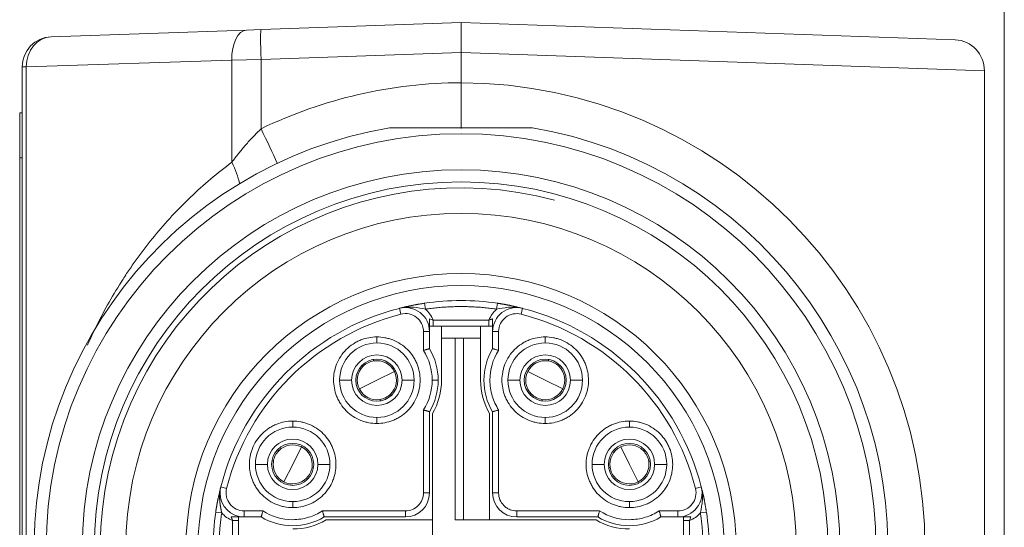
# Model space of a CAD drawing. Header units: millimetres. Extents: x 4 to 836, y 5 to 589.
# Tile 81 of 163: x 477.71 to 494.08, y 494.04 to 502.48. Entities that reach past the tile are written whole.
import ezdxf

# ---------------------------------------------------------------- set-up
doc = ezdxf.new("R2010")
doc.units = ezdxf.units.MM
doc.layers.add('1', color=7, linetype='Continuous', true_color=0xffffff)

msp = doc.modelspace()

# ---------------------------------------------------------------- linework, layer by layer
at = {"layer": '1', "color": 252, "linetype": 'Continuous', "lineweight": 13}
msp.add_line((494.084, 459.346), (494.084, 507.525), dxfattribs=at)
at = {"layer": '1', "color": 27, "linetype": 'Continuous', "lineweight": 18}
for p, q in [((481.723, 502.319), (485.049, 502.435)), ((485.049, 502.435), (493.269, 502.148)), ((485.049, 502.435), (485.049, 501.936)), ((478.232, 502.197), (481.48, 502.311)), ((481.48, 502.311), (481.723, 502.319)), ((485.049, 501.936), (485.049, 501.435)), ((477.749, 465.173), (477.749, 501.698)), ((493.752, 501.632), (493.752, 465.239))]:
    msp.add_line(p, q, dxfattribs=at)
at = {"layer": '1', "color": 27, "linetype": 'Continuous', "lineweight": 13}
for p, q in [((485.049, 501.936), (481.723, 501.82)), ((493.752, 501.632), (485.049, 501.936)), ((481.237, 501.811), (477.818, 501.698)), ((481.723, 501.82), (481.237, 501.811)), ((481.237, 500.111), (481.237, 501.811)), ((481.723, 501.82), (481.723, 500.669)), ((477.749, 501.698), (477.818, 501.698)), ((477.818, 501.698), (477.818, 465.173))]:
    msp.add_line(p, q, dxfattribs=at)
at = {"layer": '1', "color": 18, "linetype": 'Continuous', "lineweight": 18}
for p, q in [((477.709, 500.935), (477.709, 500.185)), ((477.709, 500.935), (477.749, 500.935)), ((477.709, 466.685), (477.709, 500.185))]:
    msp.add_line(p, q, dxfattribs=at)
at = {"layer": '1', "color": 18, "linetype": 'Continuous', "lineweight": 13}
msp.add_line((477.749, 500.185), (477.709, 500.185), dxfattribs=at)
at = {"layer": '1', "color": 163, "linetype": 'Continuous', "lineweight": 13}
for p, q in [((484.025, 497.681), (484.05, 497.584)), ((486.073, 497.681), (486.049, 497.584)), ((484.586, 497.485), (485.512, 497.485)), ((483.649, 497.205), (483.649, 497.105)), ((484.524, 497.294), (484.424, 497.294)), ((484.424, 496.981), (484.424, 497.294)), ((485.574, 497.294), (485.674, 497.294)), ((485.674, 497.294), (485.674, 496.981)), ((486.449, 497.205), (486.449, 497.105)), ((483.229, 496.485), (483.029, 496.485)), ((484.069, 496.485), (484.269, 496.485)), ((484.669, 496.485), (484.569, 496.485)), ((486.029, 496.485), (485.829, 496.485)), ((486.869, 496.485), (487.069, 496.485)), ((483.649, 495.765), (483.649, 495.865)), ((484.424, 494.61), (484.424, 495.99)), ((485.674, 495.99), (485.674, 494.61)), ((486.449, 495.765), (486.449, 495.865)), ((482.249, 495.805), (482.249, 495.705)), ((487.849, 495.805), (487.849, 495.705)), ((481.829, 495.085), (481.629, 495.085)), ((482.669, 495.085), (482.869, 495.085)), ((487.429, 495.085), (487.229, 495.085)), ((488.269, 495.085), (488.469, 495.085)), ((481.053, 494.71), (481.15, 494.685)), ((489.045, 494.71), (488.948, 494.685)), ((484.424, 494.61), (484.524, 494.61)), ((485.574, 494.61), (485.674, 494.61)), ((489.062, 494.61), (489.057, 494.61)), ((482.249, 494.365), (482.249, 494.465)), ((487.849, 494.365), (487.849, 494.465)), ((481.441, 494.21), (481.441, 494.31)), ((481.441, 494.31), (481.753, 494.31)), ((482.745, 494.31), (484.124, 494.31)), ((484.124, 494.21), (484.124, 494.31)), ((485.974, 494.31), (487.353, 494.31)), ((485.974, 494.31), (485.974, 494.21)), ((488.345, 494.31), (488.657, 494.31)), ((488.657, 494.21), (488.657, 494.31)), ((481.249, 493.222), (481.249, 494.149)), ((488.849, 494.149), (488.849, 493.222))]:
    msp.add_line(p, q, dxfattribs=at)
at = {"layer": '1', "color": 163, "linetype": 'Continuous', "lineweight": 18}
for p, q in [((484.442, 497.766), (484.457, 497.667)), ((485.656, 497.766), (485.641, 497.667)), ((484.586, 497.485), (484.586, 497.385)), ((485.512, 497.485), (485.512, 497.385)), ((484.586, 497.385), (485.512, 497.385)), ((484.524, 497.01), (484.524, 497.294)), ((485.574, 497.294), (485.574, 497.01)), ((484.524, 494.61), (484.524, 495.961)), ((485.574, 495.961), (485.574, 494.61)), ((480.969, 494.292), (481.068, 494.277)), ((481.441, 494.21), (481.725, 494.21)), ((482.773, 494.21), (484.124, 494.21)), ((485.974, 494.21), (487.325, 494.21)), ((488.373, 494.21), (488.657, 494.21)), ((489.03, 494.277), (489.129, 494.292)), ((481.249, 494.149), (481.349, 494.149)), ((481.349, 493.222), (481.349, 494.149)), ((488.749, 494.149), (488.749, 493.222)), ((488.749, 494.149), (488.849, 494.149))]:
    msp.add_line(p, q, dxfattribs=at)
at = {"layer": '1', "color": 4, "linetype": 'Continuous', "lineweight": 18}
for p, q in [((484.724, 497.385), (484.724, 497.185)), ((485.374, 497.185), (485.374, 497.385)), ((484.949, 497.185), (484.724, 497.185)), ((484.724, 497.185), (484.724, 496.485)), ((485.089, 497.185), (484.949, 497.185)), ((484.949, 497.185), (484.949, 494.16)), ((485.089, 497.185), (485.374, 497.185)), ((485.089, 494.16), (485.089, 497.185)), ((485.374, 497.185), (485.374, 496.485)), ((484.574, 495.931), (484.574, 493.585)), ((485.524, 495.931), (485.524, 494.16)), ((482.804, 494.16), (484.574, 494.16)), ((487.295, 494.16), (484.949, 494.16))]:
    msp.add_line(p, q, dxfattribs=at)
at = {"layer": '1', "color": 30, "linetype": 'Continuous', "lineweight": 13}
for p, q in [((483.649, 496.485), (483.94, 496.631)), ((486.449, 496.485), (486.158, 496.631)), ((483.649, 496.485), (483.358, 496.34)), ((486.449, 496.485), (486.74, 496.34)), ((482.249, 495.085), (482.394, 495.376)), ((487.849, 495.085), (487.704, 495.376)), ((482.249, 495.085), (482.104, 494.795)), ((487.849, 495.085), (487.994, 494.795))]:
    msp.add_line(p, q, dxfattribs=at)
at = {"layer": '1', "color": 30, "linetype": 'Continuous', "lineweight": 18}
for p, q in [((483.94, 496.631), (483.962, 496.642)), ((486.74, 496.34), (486.762, 496.329)), ((482.394, 495.376), (482.406, 495.398)), ((487.994, 494.795), (488.006, 494.772))]:
    msp.add_line(p, q, dxfattribs=at)
at = {"layer": '1', "color": 27, "linetype": 'Continuous', "lineweight": 13}
msp.add_circle((485.049, 493.685), 6.9, dxfattribs=at)
at = {"layer": '1', "color": 27, "linetype": 'Continuous', "lineweight": 18}
for radius in [6.3, 6.1, 5.575, 4.575, 4.375]:
    msp.add_circle((485.049, 493.685), radius, dxfattribs=at)
for centre, radius, start, end in [((478.249, 501.698), 0.5, 92, 180), ((485.049, 493.685), 7.1, 99.6276, 80.3724)]:
    msp.add_arc(centre, radius, start, end, dxfattribs=at)
at = {"layer": '1', "color": 27, "linetype": 'Continuous', "lineweight": 13}
for centre, radius, start, end in [((485.084, 493.685), 7.75, 90.258, 115.7018), ((485.014, 493.685), 7.75, 270.258, 89.742), ((485.049, 493.685), 6, 75, 345)]:
    msp.add_arc(centre, radius, start, end, dxfattribs=at)
at = {"layer": '1', "color": 163, "linetype": 'Continuous', "lineweight": 18}
for centre, radius, start, end in [((485.049, 493.685), 4.125, 81.5432, 98.4568), ((485.049, 493.685), 4.125, 104.3782, 165.6218), ((484.124, 497.294), 0.4, 0, 104.3782), ((485.974, 497.294), 0.4, 75.6218, 180), ((485.049, 493.685), 4.125, 14.3782, 75.6218), ((483.649, 496.485), 0.62, 90, 180), ((483.649, 496.485), 0.62, 0, 90), ((483.649, 496.485), 1.02, 0, 30.9247), ((486.449, 496.485), 1.02, 149.0753, 210.9247), ((486.449, 496.485), 0.62, 90, 180), ((486.449, 496.485), 0.62, 360, 90), ((483.649, 496.485), 0.42, 0, 180), ((483.649, 496.485), 0.35, 0, 180), ((486.449, 496.485), 0.42, 0, 180), ((486.449, 496.485), 0.35, 0, 180), ((483.649, 496.485), 0.62, 180, 270), ((483.649, 496.485), 0.42, 180, 0), ((483.649, 496.485), 0.35, 180, 0), ((483.649, 496.485), 0.62, 270, 0), ((483.649, 496.485), 1.02, 329.0753, 0), ((486.449, 496.485), 0.62, 180, 270), ((486.449, 496.485), 0.42, 180, 0), ((486.449, 496.485), 0.35, 180, 0), ((486.449, 496.485), 0.62, 270, 360), ((482.249, 495.085), 0.62, 90, 180), ((482.249, 495.085), 0.62, 0, 90), ((487.849, 495.085), 0.62, 90, 180), ((487.849, 495.085), 0.62, 0, 90), ((482.249, 495.085), 0.42, 0, 180), ((482.249, 495.085), 0.35, 0, 180), ((487.849, 495.085), 0.42, 0, 180), ((487.849, 495.085), 0.35, 0, 180), ((482.249, 495.085), 0.62, 180, 270), ((482.249, 495.085), 0.42, 180, 0), ((482.249, 495.085), 0.35, 180, 0), ((482.249, 495.085), 0.62, 270, 0), ((487.849, 495.085), 0.62, 180, 270), ((487.849, 495.085), 0.42, 180, 0), ((487.849, 495.085), 0.35, 180, 0), ((487.849, 495.085), 0.62, 270, 0), ((481.441, 494.61), 0.4, 165.6218, 180), ((488.657, 494.61), 0.4, 270, 14.3782), ((481.441, 494.61), 0.4, 180, 270), ((484.124, 494.61), 0.4, 270, 0), ((485.974, 494.61), 0.4, 180, 270), ((485.049, 493.685), 4.125, 171.5432, 180), ((482.249, 495.085), 1.02, 239.0753, 300.9247), ((487.849, 495.085), 1.02, 239.0753, 300.9247), ((485.049, 493.685), 4.125, 0, 8.4568)]:
    msp.add_arc(centre, radius, start, end, dxfattribs=at)
at = {"layer": '1', "color": 163, "linetype": 'Continuous', "lineweight": 13}
for centre, radius, start, end in [((485.049, 493.685), 4.025, 104.3782, 165.6218), ((484.124, 497.294), 0.3, 0, 104.3782), ((485.049, 493.685), 4.025, 14.3782, 75.6218), ((488.657, 494.61), 0.3, 270, 14.3782)]:
    msp.add_arc(centre, radius, start, end, dxfattribs=at)
at = {"layer": '1', "color": 30, "linetype": 'Continuous', "lineweight": 18}
for centre, start, end in [((483.649, 496.485), 134.4853, 206.5651), ((483.649, 496.485), 98.6448, 134.4853), ((483.649, 496.485), 26.5651, 98.6448), ((486.449, 496.485), 81.3552, 153.4349), ((486.449, 496.485), 45.5147, 81.3552), ((486.449, 496.485), 333.4349, 45.5147), ((483.649, 496.485), 314.4853, 26.5651), ((486.449, 496.485), 153.4349, 225.5147), ((483.649, 496.485), 206.5651, 278.6448), ((486.449, 496.485), 261.3552, 333.4349), ((483.649, 496.485), 278.6448, 314.4853), ((486.449, 496.485), 225.5147, 261.3552), ((482.249, 495.085), 63.4349, 135.5147), ((482.249, 495.085), 351.3552, 63.4349), ((487.849, 495.085), 116.5651, 188.6448), ((487.849, 495.085), 44.4853, 116.5651), ((482.249, 495.085), 135.5147, 171.3552), ((487.849, 495.085), 8.6448, 44.4853), ((482.249, 495.085), 171.3552, 243.4349), ((482.249, 495.085), 315.5147, 351.3552), ((487.849, 495.085), 188.6448, 224.4853), ((487.849, 495.085), 296.5651, 8.6448), ((482.249, 495.085), 243.4349, 315.5147), ((487.849, 495.085), 224.4853, 296.5651)]:
    msp.add_arc(centre, 0.325, start, end, dxfattribs=at)
at = {"layer": '1', "color": 4, "linetype": 'Continuous', "lineweight": 18}
for centre, start, end in [((483.624, 496.485), 329.7274, 0), ((486.474, 496.485), 180, 210.2726), ((482.249, 495.11), 270, 300.2726), ((487.849, 495.11), 239.7274, 270)]:
    msp.add_arc(centre, 1.1, start, end, dxfattribs=at)
at = {"layer": '1', "color": 27, "linetype": 'Continuous', "lineweight": 13}
for centre, major_axis, ratio, start_param, end_param in [((481.497, 501.811), (-0.017, 0.5), 0.520272, 0, 1.55263), ((481.74, 501.82), (-0.017, 0.5), 0.034878, 0, 1.569578), ((478.249, 501.698), (0.017, -0.5), 0.862313, 3.141593, 4.682285), ((481.688, 500.669), (-0.434, 0.901), 0.03145, 4.004741, 4.697253), ((480.717, 500.111), (0.559, -0.829), 0.4511, 0.852455, 1.275562)]:
    msp.add_ellipse(centre, major_axis=major_axis, ratio=ratio, start_param=start_param, end_param=end_param, dxfattribs=at)
at = {"layer": '1', "color": 27, "linetype": 'Continuous', "lineweight": 18}
msp.add_ellipse((493.268, 501.648), major_axis=(0.19, -0.467), ratio=0.954432, start_param=1.167811, end_param=2.737389, dxfattribs=at)
for points, knots in [([(485.049, 500.675), (485.049, 500.692), (485.049, 500.71), (485.049, 500.751), (485.049, 500.776), (485.049, 500.814), (485.049, 500.827), (485.049, 500.853), (485.049, 500.867), (485.049, 500.935), (485.049, 500.992), (485.049, 501.068), (485.049, 501.083), (485.049, 501.114), (485.049, 501.13), (485.049, 501.177), (485.049, 501.208), (485.049, 501.304), (485.049, 501.369), (485.049, 501.435)], [0, 0, 0, 0, 0.09176, 0.09176, 0.20529, 0.20529, 0.262055, 0.262055, 0.31882, 0.31882, 0.54588, 0.54588, 0.602645, 0.602645, 0.65941, 0.65941, 0.77294, 0.77294, 1, 1, 1, 1]), ([(483.862, 500.685), (483.862, 500.685), (483.862, 500.685), (483.864, 500.685), (483.865, 500.685), (483.87, 500.685), (483.874, 500.685), (483.884, 500.685), (483.889, 500.685), (483.9, 500.685), (483.905, 500.685), (483.922, 500.685), (483.934, 500.685), (483.958, 500.685), (483.97, 500.685), (484.007, 500.685), (484.032, 500.685), (484.081, 500.685), (484.107, 500.685), (484.182, 500.685), (484.233, 500.685), (484.335, 500.685), (484.386, 500.685), (484.539, 500.685), (484.641, 500.685), (484.845, 500.685), (485.049, 500.685), (485.253, 500.685), (485.457, 500.685), (485.559, 500.685), (485.712, 500.685), (485.763, 500.685), (485.839, 500.685), (485.864, 500.685), (485.915, 500.685), (485.941, 500.685), (485.992, 500.685), (486.017, 500.685), (486.067, 500.685), (486.092, 500.685), (486.129, 500.685), (486.141, 500.685), (486.165, 500.685), (486.177, 500.685), (486.194, 500.685), (486.199, 500.685), (486.21, 500.685), (486.215, 500.685), (486.224, 500.685), (486.228, 500.685), (486.233, 500.685), (486.234, 500.685), (486.236, 500.685), (486.236, 500.685), (486.236, 500.685)], [0, 0, 0, 0, 0.003703, 0.003703, 0.007611, 0.007611, 0.015425, 0.015425, 0.023239, 0.023239, 0.031053, 0.031053, 0.046681, 0.046681, 0.062309, 0.062309, 0.093566, 0.093566, 0.124822, 0.124822, 0.187335, 0.187335, 0.249847, 0.249847, 0.374873, 0.374873, 0.499898, 0.624924, 0.624924, 0.749949, 0.749949, 0.812462, 0.812462, 0.843718, 0.843718, 0.874975, 0.874975, 0.906231, 0.906231, 0.937487, 0.937487, 0.953115, 0.953115, 0.968744, 0.968744, 0.976558, 0.976558, 0.984372, 0.984372, 0.992186, 0.992186, 0.996093, 0.996093, 1, 1, 1, 1])]:
    msp.add_open_spline(points, degree=3, knots=knots, dxfattribs=at)
at = {"layer": '1', "color": 27, "linetype": 'Continuous', "lineweight": 13}
for points, knots in [([(481.237, 500.111), (481.273, 500.159), (481.309, 500.207), (481.367, 500.279), (481.386, 500.302), (481.425, 500.35), (481.445, 500.373), (481.506, 500.443), (481.547, 500.489), (481.633, 500.58), (481.677, 500.625), (481.723, 500.669)], [0, 0, 0, 0, 0.25, 0.25, 0.375, 0.375, 0.5, 0.5, 0.75, 0.75, 1, 1, 1, 1]), ([(478.837, 497.069), (478.885, 497.178), (478.935, 497.285), (479.054, 497.525), (479.124, 497.656), (479.27, 497.915), (479.347, 498.041), (479.467, 498.228), (479.529, 498.321), (479.592, 498.412), (479.635, 498.473), (479.657, 498.503), (479.766, 498.653), (479.856, 498.77), (480.138, 499.112), (480.338, 499.328), (480.766, 499.737), (480.993, 499.931), (481.237, 500.111)], [0, 0, 0, 0, 0.089564, 0.089564, 0.203369, 0.203369, 0.317173, 0.317173, 0.374075, 0.402526, 0.402526, 0.430978, 0.430978, 0.544782, 0.544782, 0.772391, 0.772391, 1, 1, 1, 1])]:
    msp.add_open_spline(points, degree=3, knots=knots, dxfattribs=at)
at = {"layer": '1', "color": 163, "linetype": 'Continuous', "lineweight": 18}
for points, knots in [([(484.025, 497.681), (484.032, 497.683), (484.046, 497.687), (484.067, 497.692), (484.088, 497.697), (484.107, 497.701), (484.125, 497.706), (484.143, 497.71), (484.159, 497.713), (484.175, 497.717), (484.19, 497.72), (484.204, 497.723), (484.219, 497.726), (484.237, 497.73), (484.256, 497.733), (484.275, 497.737), (484.295, 497.741), (484.314, 497.744), (484.332, 497.748), (484.351, 497.751), (484.37, 497.754), (484.388, 497.757), (484.406, 497.76), (484.424, 497.763), (484.436, 497.765), (484.442, 497.766)], [0, 0, 0, 0, 0.059317, 0.115844, 0.169584, 0.220541, 0.268722, 0.314133, 0.356781, 0.396676, 0.43383, 0.468256, 0.499972, 0.546812, 0.592509, 0.637114, 0.680683, 0.723276, 0.764957, 0.805793, 0.845858, 0.885228, 0.923985, 0.962213, 1, 1, 1, 1]), ([(484.025, 497.681), (484.105, 497.702), (484.187, 497.704), (484.333, 497.692), (484.4, 497.678), (484.457, 497.667)], [0, 0, 0, 0, 0.5, 0.5, 1, 1, 1, 1]), ([(485.641, 497.667), (485.698, 497.678), (485.764, 497.691), (485.884, 497.702), (485.935, 497.702), (485.987, 497.697)], [0, 0, 0, 0, 0.608771, 0.608771, 1, 1, 1, 1]), ([(485.656, 497.766), (485.659, 497.765), (485.665, 497.764), (485.675, 497.763), (485.685, 497.761), (485.695, 497.76), (485.705, 497.758), (485.715, 497.756), (485.725, 497.755), (485.735, 497.753), (485.745, 497.751), (485.755, 497.749), (485.765, 497.748), (485.776, 497.746), (485.786, 497.744), (485.796, 497.742), (485.807, 497.74), (485.817, 497.738), (485.828, 497.736), (485.838, 497.734), (485.849, 497.732), (485.859, 497.73), (485.87, 497.728), (485.884, 497.725), (485.903, 497.721), (485.926, 497.716), (485.951, 497.711), (485.978, 497.704), (486.008, 497.697), (486.04, 497.69), (486.062, 497.684), (486.073, 497.681)], [0, 0, 0, 0, 0.020548, 0.041216, 0.062019, 0.082972, 0.104088, 0.125381, 0.146866, 0.168555, 0.19046, 0.212594, 0.23497, 0.257598, 0.28049, 0.303656, 0.327108, 0.350855, 0.374907, 0.399274, 0.423963, 0.448985, 0.474347, 0.500057, 0.551029, 0.608744, 0.673259, 0.744616, 0.822843, 0.907966, 1, 1, 1, 1]), ([(484.524, 497.507), (484.524, 497.47), (484.524, 497.434), (484.524, 497.381), (484.524, 497.363), (484.524, 497.328), (484.524, 497.311), (484.524, 497.294)], [0, 0, 0, 0, 0.5, 0.5, 0.75, 0.75, 1, 1, 1, 1]), ([(485.574, 497.507), (485.574, 497.47), (485.574, 497.434), (485.574, 497.381), (485.574, 497.363), (485.574, 497.328), (485.574, 497.311), (485.574, 497.294)], [0, 0, 0, 0, 0.5, 0.5, 0.75, 0.75, 1, 1, 1, 1]), ([(484.424, 496.981), (484.43, 496.983), (484.437, 496.985), (484.45, 496.989), (484.456, 496.99), (484.468, 496.994), (484.473, 496.995), (484.484, 496.998), (484.489, 497), (484.499, 497.003), (484.503, 497.004), (484.51, 497.006), (484.514, 497.007), (484.519, 497.008), (484.521, 497.009), (484.523, 497.009), (484.524, 497.01), (484.524, 497.01)], [0, 0, 0, 0, 0.125217, 0.125217, 0.250435, 0.250435, 0.375652, 0.375652, 0.50087, 0.50087, 0.626087, 0.626087, 0.751305, 0.751305, 0.876522, 0.876522, 1, 1, 1, 1]), ([(485.674, 496.981), (485.668, 496.983), (485.661, 496.985), (485.649, 496.989), (485.642, 496.99), (485.63, 496.994), (485.625, 496.995), (485.614, 496.998), (485.609, 497), (485.599, 497.003), (485.595, 497.004), (485.588, 497.006), (485.584, 497.007), (485.579, 497.008), (485.577, 497.009), (485.575, 497.009), (485.574, 497.01), (485.574, 497.01)], [0, 0, 0, 0, 0.125221, 0.125221, 0.250442, 0.250442, 0.375662, 0.375662, 0.500883, 0.500883, 0.626104, 0.626104, 0.751325, 0.751325, 0.876546, 0.876546, 1, 1, 1, 1]), ([(484.424, 495.99), (484.43, 495.988), (484.437, 495.986), (484.45, 495.982), (484.456, 495.98), (484.468, 495.977), (484.473, 495.975), (484.484, 495.972), (484.489, 495.971), (484.499, 495.968), (484.503, 495.967), (484.51, 495.965), (484.514, 495.964), (484.519, 495.963), (484.521, 495.962), (484.523, 495.961), (484.524, 495.961), (484.524, 495.961)], [0, 0, 0, 0, 0.125216, 0.125216, 0.250432, 0.250432, 0.375647, 0.375647, 0.500863, 0.500863, 0.626079, 0.626079, 0.751295, 0.751295, 0.87651, 0.87651, 1, 1, 1, 1]), ([(485.574, 495.961), (485.574, 495.961), (485.575, 495.961), (485.577, 495.962), (485.579, 495.963), (485.584, 495.964), (485.588, 495.965), (485.595, 495.967), (485.599, 495.968), (485.609, 495.971), (485.614, 495.972), (485.625, 495.975), (485.63, 495.977), (485.642, 495.98), (485.649, 495.982), (485.661, 495.986), (485.668, 495.988), (485.674, 495.99)], [0, 0, 0, 0, 0.120583, 0.120583, 0.246214, 0.246214, 0.371845, 0.371845, 0.497476, 0.497476, 0.623107, 0.623107, 0.748738, 0.748738, 0.874369, 0.874369, 1, 1, 1, 1]), ([(480.969, 494.292), (480.969, 494.295), (480.97, 494.302), (480.972, 494.312), (480.973, 494.321), (480.975, 494.331), (480.977, 494.341), (480.978, 494.351), (480.98, 494.361), (480.981, 494.371), (480.983, 494.381), (480.985, 494.392), (480.987, 494.402), (480.989, 494.412), (480.99, 494.422), (480.992, 494.433), (480.994, 494.443), (480.996, 494.454), (480.998, 494.464), (481, 494.475), (481.002, 494.485), (481.004, 494.496), (481.007, 494.506), (481.009, 494.521), (481.013, 494.539), (481.018, 494.562), (481.024, 494.587), (481.03, 494.615), (481.037, 494.645), (481.045, 494.677), (481.05, 494.698), (481.053, 494.71)], [0, 0, 0, 0, 0.020548, 0.041216, 0.062019, 0.082972, 0.104088, 0.125381, 0.146866, 0.168555, 0.19046, 0.212594, 0.23497, 0.257598, 0.28049, 0.303656, 0.327108, 0.350855, 0.374907, 0.399274, 0.423963, 0.448985, 0.474347, 0.500057, 0.551029, 0.608744, 0.673259, 0.744616, 0.822843, 0.907966, 1, 1, 1, 1]), ([(489.045, 494.71), (489.047, 494.702), (489.05, 494.688), (489.056, 494.667), (489.06, 494.647), (489.065, 494.628), (489.069, 494.609), (489.073, 494.592), (489.077, 494.575), (489.08, 494.559), (489.084, 494.544), (489.087, 494.53), (489.09, 494.515), (489.093, 494.498), (489.097, 494.478), (489.101, 494.459), (489.104, 494.44), (489.108, 494.421), (489.111, 494.402), (489.115, 494.383), (489.118, 494.365), (489.121, 494.346), (489.124, 494.328), (489.126, 494.31), (489.128, 494.298), (489.129, 494.292)], [0, 0, 0, 0, 0.059317, 0.115844, 0.169584, 0.220541, 0.268722, 0.314133, 0.356781, 0.396676, 0.43383, 0.468256, 0.499972, 0.546812, 0.592509, 0.637114, 0.680683, 0.723276, 0.764957, 0.805793, 0.845858, 0.885228, 0.923985, 0.962213, 1, 1, 1, 1]), ([(489.062, 494.61), (489.062, 494.61), (489.062, 494.61), (489.062, 494.61), (489.062, 494.61), (489.062, 494.61), (489.062, 494.61), (489.062, 494.609), (489.062, 494.607), (489.062, 494.603), (489.063, 494.597), (489.064, 494.583), (489.065, 494.556), (489.065, 494.522), (489.063, 494.487), (489.06, 494.458), (489.056, 494.425), (489.051, 494.39), (489.044, 494.351), (489.038, 494.319), (489.034, 494.298), (489.032, 494.287), (489.031, 494.282), (489.031, 494.279), (489.03, 494.278), (489.03, 494.277)], [0, 0, 0, 0, 0.000142, 0.000283, 0.000567, 0.001134, 0.002267, 0.004533, 0.009062, 0.018107, 0.036142, 0.071991, 0.142847, 0.281165, 0.376962, 0.46416, 0.543496, 0.66676, 0.784155, 0.895314, 0.948474, 0.974441, 0.987272, 0.993649, 1, 1, 1, 1]), ([(481.349, 494.21), (481.349, 494.21), (481.348, 494.21), (481.345, 494.21), (481.343, 494.21), (481.336, 494.21), (481.332, 494.21), (481.323, 494.21), (481.318, 494.21), (481.31, 494.21), (481.307, 494.21), (481.3, 494.21), (481.297, 494.21), (481.287, 494.21), (481.28, 494.21), (481.269, 494.21), (481.265, 494.21), (481.258, 494.21), (481.254, 494.21), (481.242, 494.21), (481.235, 494.21), (481.227, 494.21)], [0, 0, 0, 0, 0.120827, 0.120827, 0.246423, 0.246423, 0.372019, 0.372019, 0.497616, 0.497616, 0.560414, 0.560414, 0.623212, 0.623212, 0.748808, 0.748808, 0.811606, 0.811606, 0.874404, 0.874404, 1, 1, 1, 1]), ([(481.227, 494.21), (481.265, 494.21), (481.301, 494.21), (481.354, 494.21), (481.371, 494.21), (481.406, 494.21), (481.423, 494.21), (481.441, 494.21)], [0, 0, 0, 0, 0.5, 0.5, 0.75, 0.75, 1, 1, 1, 1]), ([(481.753, 494.31), (481.751, 494.304), (481.75, 494.298), (481.746, 494.285), (481.744, 494.279), (481.741, 494.267), (481.739, 494.261), (481.736, 494.25), (481.735, 494.245), (481.732, 494.236), (481.731, 494.231), (481.729, 494.224), (481.728, 494.221), (481.726, 494.216), (481.726, 494.214), (481.725, 494.211), (481.725, 494.21), (481.725, 494.21)], [0, 0, 0, 0, 0.125221, 0.125221, 0.250442, 0.250442, 0.375662, 0.375662, 0.500883, 0.500883, 0.626104, 0.626104, 0.751325, 0.751325, 0.876546, 0.876546, 1, 1, 1, 1]), ([(482.745, 494.31), (482.747, 494.304), (482.749, 494.298), (482.752, 494.285), (482.754, 494.279), (482.757, 494.267), (482.759, 494.261), (482.762, 494.25), (482.764, 494.245), (482.766, 494.236), (482.767, 494.231), (482.769, 494.224), (482.77, 494.221), (482.772, 494.216), (482.772, 494.214), (482.773, 494.211), (482.773, 494.21), (482.773, 494.21)], [0, 0, 0, 0, 0.125221, 0.125221, 0.250442, 0.250442, 0.375662, 0.375662, 0.500883, 0.500883, 0.626104, 0.626104, 0.751325, 0.751325, 0.876546, 0.876546, 1, 1, 1, 1]), ([(487.353, 494.31), (487.351, 494.304), (487.35, 494.298), (487.346, 494.285), (487.344, 494.279), (487.341, 494.267), (487.339, 494.261), (487.336, 494.25), (487.335, 494.245), (487.332, 494.236), (487.331, 494.231), (487.329, 494.224), (487.328, 494.221), (487.326, 494.216), (487.326, 494.214), (487.325, 494.211), (487.325, 494.21), (487.325, 494.21)], [0, 0, 0, 0, 0.125221, 0.125221, 0.250442, 0.250442, 0.375662, 0.375662, 0.500883, 0.500883, 0.626104, 0.626104, 0.751325, 0.751325, 0.876546, 0.876546, 1, 1, 1, 1]), ([(488.345, 494.31), (488.347, 494.304), (488.349, 494.298), (488.352, 494.285), (488.354, 494.279), (488.357, 494.267), (488.359, 494.261), (488.362, 494.25), (488.364, 494.245), (488.366, 494.236), (488.367, 494.231), (488.369, 494.224), (488.37, 494.221), (488.372, 494.216), (488.372, 494.214), (488.373, 494.211), (488.373, 494.21), (488.373, 494.21)], [0, 0, 0, 0, 0.125221, 0.125221, 0.250442, 0.250442, 0.375662, 0.375662, 0.500883, 0.500883, 0.626104, 0.626104, 0.751325, 0.751325, 0.876546, 0.876546, 1, 1, 1, 1]), ([(488.871, 494.21), (488.833, 494.21), (488.797, 494.21), (488.744, 494.21), (488.727, 494.21), (488.692, 494.21), (488.675, 494.21), (488.657, 494.21)], [0, 0, 0, 0, 0.5, 0.5, 0.75, 0.75, 1, 1, 1, 1])]:
    msp.add_open_spline(points, degree=3, knots=knots, dxfattribs=at)
for points, weights in [([(484.457, 497.667), (484.85, 497.725), (485.248, 497.725), (485.641, 497.667)], [1, 0.9927513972, 0.9927513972, 1]), ([(485.574, 497.507), (485.553, 497.499), (485.533, 497.492), (485.512, 497.485)], [0.999999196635, 0.999999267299, 0.999999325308, 0.999999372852]), ([(481.227, 494.21), (481.235, 494.19), (481.243, 494.169), (481.249, 494.149)], [0.999999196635, 0.999999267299, 0.999999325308, 0.999999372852])]:
    msp.add_rational_spline(points, weights, degree=3, dxfattribs=at)
for points in [[(484.457, 497.667), (484.514, 497.616), (484.557, 497.556), (484.586, 497.485)], [(485.512, 497.485), (485.541, 497.556), (485.584, 497.616), (485.641, 497.667)], [(484.586, 497.485), (484.565, 497.492), (484.545, 497.499), (484.524, 497.507)], [(484.524, 497.385), (484.544, 497.385), (484.565, 497.385), (484.586, 497.385)], [(485.512, 497.385), (485.533, 497.385), (485.554, 497.385), (485.574, 497.385)], [(484.569, 496.485), (484.568, 496.665), (484.52, 496.83), (484.424, 496.981)], [(484.424, 495.99), (484.52, 496.141), (484.568, 496.306), (484.569, 496.485)], [(481.249, 494.149), (481.179, 494.178), (481.118, 494.221), (481.068, 494.277)], [(481.349, 494.149), (481.349, 494.17), (481.349, 494.19), (481.349, 494.21)], [(488.749, 494.21), (488.749, 494.19), (488.749, 494.17), (488.749, 494.149)], [(489.03, 494.277), (488.98, 494.221), (488.919, 494.178), (488.849, 494.149)], [(488.849, 494.149), (488.855, 494.169), (488.863, 494.19), (488.871, 494.21)]]:
    msp.add_open_spline(points, degree=3, dxfattribs=at)
at = {"layer": '1', "color": 163, "linetype": 'Continuous', "lineweight": 13}
for points, knots in [([(486.049, 497.584), (486.004, 497.596), (485.958, 497.596), (485.869, 497.578), (485.826, 497.558), (485.754, 497.503), (485.725, 497.467), (485.684, 497.385), (485.674, 497.341), (485.674, 497.294)], [0, 0, 0, 0, 0.25, 0.25, 0.5, 0.5, 0.75, 0.75, 1, 1, 1, 1]), ([(483.649, 495.765), (483.603, 495.765), (483.536, 495.772), (483.47, 495.788), (483.427, 495.8), (483.407, 495.807), (483.292, 495.852), (483.21, 495.906), (483.105, 496.011), (483.059, 496.068), (483.022, 496.131), (482.999, 496.175), (482.988, 496.199), (482.946, 496.305), (482.929, 496.394), (482.929, 496.531), (482.935, 496.598), (482.951, 496.664), (482.964, 496.708), (482.97, 496.727), (483.016, 496.843), (483.07, 496.924), (483.175, 497.03), (483.232, 497.076), (483.295, 497.113), (483.338, 497.135), (483.363, 497.146), (483.469, 497.189), (483.557, 497.205), (483.649, 497.205)], [0, 0, 0, 0, 0.0625, 0.09375, 0.09375, 0.125, 0.125, 0.25, 0.25, 0.3125, 0.34375, 0.34375, 0.375, 0.375, 0.5, 0.5, 0.5625, 0.59375, 0.59375, 0.625, 0.625, 0.75, 0.75, 0.8125, 0.84375, 0.84375, 0.875, 0.875, 1, 1, 1, 1]), ([(483.649, 497.205), (483.695, 497.205), (483.762, 497.199), (483.828, 497.183), (483.871, 497.171), (483.891, 497.164), (484.006, 497.118), (484.088, 497.065), (484.193, 496.96), (484.24, 496.903), (484.276, 496.84), (484.299, 496.796), (484.31, 496.772), (484.352, 496.666), (484.369, 496.577), (484.369, 496.44), (484.363, 496.372), (484.347, 496.307), (484.334, 496.263), (484.328, 496.243), (484.282, 496.128), (484.228, 496.046), (484.123, 495.941), (484.066, 495.895), (484.003, 495.858), (483.96, 495.835), (483.935, 495.824), (483.829, 495.782), (483.741, 495.765), (483.649, 495.765)], [0, 0, 0, 0, 0.0625, 0.09375, 0.09375, 0.125, 0.125, 0.25, 0.25, 0.3125, 0.34375, 0.34375, 0.375, 0.375, 0.5, 0.5, 0.5625, 0.59375, 0.59375, 0.625, 0.625, 0.75, 0.75, 0.8125, 0.84375, 0.84375, 0.875, 0.875, 1, 1, 1, 1]), ([(486.449, 495.765), (486.403, 495.765), (486.336, 495.772), (486.27, 495.788), (486.227, 495.8), (486.207, 495.807), (486.092, 495.852), (486.01, 495.906), (485.905, 496.011), (485.859, 496.068), (485.822, 496.131), (485.799, 496.175), (485.788, 496.199), (485.746, 496.305), (485.729, 496.394), (485.729, 496.531), (485.735, 496.598), (485.751, 496.664), (485.764, 496.708), (485.77, 496.727), (485.816, 496.843), (485.87, 496.924), (485.975, 497.03), (486.032, 497.076), (486.095, 497.113), (486.138, 497.135), (486.163, 497.146), (486.269, 497.189), (486.357, 497.205), (486.449, 497.205)], [0, 0, 0, 0, 0.0625, 0.09375, 0.09375, 0.125, 0.125, 0.25, 0.25, 0.3125, 0.34375, 0.34375, 0.375, 0.375, 0.5, 0.5, 0.5625, 0.59375, 0.59375, 0.625, 0.625, 0.75, 0.75, 0.8125, 0.84375, 0.84375, 0.875, 0.875, 1, 1, 1, 1]), ([(486.449, 497.205), (486.495, 497.205), (486.562, 497.199), (486.628, 497.183), (486.671, 497.171), (486.691, 497.164), (486.806, 497.118), (486.888, 497.065), (486.993, 496.96), (487.04, 496.903), (487.076, 496.84), (487.099, 496.796), (487.11, 496.772), (487.152, 496.666), (487.169, 496.577), (487.169, 496.44), (487.163, 496.372), (487.147, 496.307), (487.134, 496.263), (487.128, 496.243), (487.082, 496.128), (487.028, 496.046), (486.923, 495.941), (486.866, 495.895), (486.803, 495.858), (486.76, 495.835), (486.735, 495.824), (486.629, 495.782), (486.541, 495.765), (486.449, 495.765)], [0, 0, 0, 0, 0.0625, 0.09375, 0.09375, 0.125, 0.125, 0.25, 0.25, 0.3125, 0.34375, 0.34375, 0.375, 0.375, 0.5, 0.5, 0.5625, 0.59375, 0.59375, 0.625, 0.625, 0.75, 0.75, 0.8125, 0.84375, 0.84375, 0.875, 0.875, 1, 1, 1, 1]), ([(485.674, 496.981), (485.577, 496.83), (485.529, 496.664), (485.529, 496.441), (485.532, 496.396), (485.545, 496.309), (485.555, 496.263), (485.592, 496.14), (485.628, 496.062), (485.674, 495.99)], [0, 0, 0, 0, 0.5, 0.5, 0.625, 0.625, 0.75, 0.75, 1, 1, 1, 1]), ([(482.249, 494.365), (482.203, 494.365), (482.136, 494.372), (482.07, 494.388), (482.027, 494.4), (482.007, 494.407), (481.892, 494.452), (481.81, 494.506), (481.705, 494.611), (481.659, 494.668), (481.622, 494.731), (481.599, 494.775), (481.588, 494.799), (481.546, 494.905), (481.529, 494.994), (481.529, 495.131), (481.535, 495.198), (481.551, 495.264), (481.564, 495.308), (481.57, 495.327), (481.616, 495.443), (481.67, 495.524), (481.775, 495.63), (481.832, 495.676), (481.895, 495.713), (481.938, 495.735), (481.963, 495.746), (482.069, 495.789), (482.157, 495.805), (482.249, 495.805)], [0, 0, 0, 0, 0.0625, 0.09375, 0.09375, 0.125, 0.125, 0.25, 0.25, 0.3125, 0.34375, 0.34375, 0.375, 0.375, 0.5, 0.5, 0.5625, 0.59375, 0.59375, 0.625, 0.625, 0.75, 0.75, 0.8125, 0.84375, 0.84375, 0.875, 0.875, 1, 1, 1, 1]), ([(482.249, 495.805), (482.295, 495.805), (482.362, 495.799), (482.428, 495.783), (482.471, 495.771), (482.491, 495.764), (482.606, 495.718), (482.688, 495.665), (482.793, 495.56), (482.84, 495.503), (482.876, 495.44), (482.899, 495.396), (482.91, 495.372), (482.952, 495.266), (482.969, 495.177), (482.969, 495.04), (482.963, 494.972), (482.947, 494.907), (482.934, 494.863), (482.928, 494.843), (482.882, 494.728), (482.828, 494.646), (482.723, 494.541), (482.666, 494.495), (482.603, 494.458), (482.56, 494.435), (482.535, 494.424), (482.429, 494.382), (482.341, 494.365), (482.249, 494.365)], [0, 0, 0, 0, 0.0625, 0.09375, 0.09375, 0.125, 0.125, 0.25, 0.25, 0.3125, 0.34375, 0.34375, 0.375, 0.375, 0.5, 0.5, 0.5625, 0.59375, 0.59375, 0.625, 0.625, 0.75, 0.75, 0.8125, 0.84375, 0.84375, 0.875, 0.875, 1, 1, 1, 1]), ([(487.849, 494.365), (487.803, 494.365), (487.736, 494.372), (487.67, 494.388), (487.627, 494.4), (487.607, 494.407), (487.492, 494.452), (487.41, 494.506), (487.305, 494.611), (487.259, 494.668), (487.222, 494.731), (487.199, 494.775), (487.188, 494.799), (487.146, 494.905), (487.129, 494.994), (487.129, 495.131), (487.135, 495.198), (487.151, 495.264), (487.164, 495.308), (487.17, 495.327), (487.216, 495.443), (487.27, 495.524), (487.375, 495.63), (487.432, 495.676), (487.495, 495.713), (487.538, 495.735), (487.563, 495.746), (487.669, 495.789), (487.757, 495.805), (487.849, 495.805)], [0, 0, 0, 0, 0.0625, 0.09375, 0.09375, 0.125, 0.125, 0.25, 0.25, 0.3125, 0.34375, 0.34375, 0.375, 0.375, 0.5, 0.5, 0.5625, 0.59375, 0.59375, 0.625, 0.625, 0.75, 0.75, 0.8125, 0.84375, 0.84375, 0.875, 0.875, 1, 1, 1, 1]), ([(487.849, 495.805), (487.895, 495.805), (487.962, 495.799), (488.028, 495.783), (488.071, 495.771), (488.091, 495.764), (488.206, 495.718), (488.288, 495.665), (488.393, 495.56), (488.44, 495.503), (488.476, 495.44), (488.499, 495.396), (488.51, 495.372), (488.552, 495.266), (488.569, 495.177), (488.569, 495.04), (488.563, 494.972), (488.547, 494.907), (488.534, 494.863), (488.528, 494.843), (488.482, 494.728), (488.428, 494.646), (488.323, 494.541), (488.266, 494.495), (488.203, 494.458), (488.16, 494.435), (488.135, 494.424), (488.029, 494.382), (487.941, 494.365), (487.849, 494.365)], [0, 0, 0, 0, 0.0625, 0.09375, 0.09375, 0.125, 0.125, 0.25, 0.25, 0.3125, 0.34375, 0.34375, 0.375, 0.375, 0.5, 0.5, 0.5625, 0.59375, 0.59375, 0.625, 0.625, 0.75, 0.75, 0.8125, 0.84375, 0.84375, 0.875, 0.875, 1, 1, 1, 1]), ([(481.15, 494.685), (481.139, 494.641), (481.138, 494.594), (481.156, 494.505), (481.176, 494.462), (481.231, 494.391), (481.268, 494.361), (481.35, 494.321), (481.394, 494.31), (481.441, 494.31)], [0, 0, 0, 0, 0.25, 0.25, 0.5, 0.5, 0.75, 0.75, 1, 1, 1, 1]), ([(484.124, 494.31), (484.206, 494.31), (484.279, 494.341), (484.351, 494.413), (484.37, 494.436), (484.385, 494.462), (484.395, 494.481), (484.399, 494.491), (484.417, 494.535), (484.424, 494.572), (484.424, 494.61)], [0, 0, 0, 0, 0.5, 0.5, 0.625, 0.6875, 0.6875, 0.75, 0.75, 1, 1, 1, 1]), ([(485.674, 494.61), (485.674, 494.528), (485.705, 494.456), (485.776, 494.384), (485.8, 494.365), (485.826, 494.349), (485.844, 494.34), (485.855, 494.335), (485.899, 494.317), (485.935, 494.31), (485.974, 494.31)], [0, 0, 0, 0, 0.5, 0.5, 0.625, 0.6875, 0.6875, 0.75, 0.75, 1, 1, 1, 1]), ([(481.753, 494.31), (481.904, 494.214), (482.07, 494.165), (482.294, 494.165), (482.338, 494.169), (482.426, 494.181), (482.471, 494.192), (482.595, 494.228), (482.672, 494.264), (482.745, 494.31)], [0, 0, 0, 0, 0.5, 0.5, 0.625, 0.625, 0.75, 0.75, 1, 1, 1, 1]), ([(487.353, 494.31), (487.504, 494.214), (487.67, 494.165), (487.894, 494.165), (487.938, 494.169), (488.026, 494.181), (488.071, 494.192), (488.195, 494.228), (488.272, 494.264), (488.345, 494.31)], [0, 0, 0, 0, 0.5, 0.5, 0.625, 0.625, 0.75, 0.75, 1, 1, 1, 1])]:
    msp.add_open_spline(points, degree=3, knots=knots, dxfattribs=at)
at = {"layer": '1', "color": 30, "linetype": 'Continuous', "lineweight": 18}
for points in [[(483.591, 496.824), (483.594, 496.818), (483.597, 496.813), (483.6, 496.807)], [(486.498, 496.807), (486.501, 496.812), (486.504, 496.818), (486.506, 496.824)], [(483.421, 496.717), (483.418, 496.724), (483.415, 496.73), (483.412, 496.737)], [(486.688, 496.74), (486.684, 496.732), (486.681, 496.725), (486.677, 496.717)], [(483.707, 496.147), (483.704, 496.152), (483.701, 496.158), (483.698, 496.164)], [(483.877, 496.254), (483.88, 496.247), (483.883, 496.241), (483.886, 496.234)], [(486.21, 496.231), (486.214, 496.239), (486.218, 496.246), (486.221, 496.254)], [(486.4, 496.164), (486.397, 496.158), (486.395, 496.153), (486.392, 496.147)], [(481.995, 495.324), (482.002, 495.321), (482.01, 495.317), (482.017, 495.313)], [(488.081, 495.313), (488.088, 495.317), (488.095, 495.32), (488.102, 495.324)], [(481.928, 495.134), (481.921, 495.137), (481.915, 495.141), (481.909, 495.144)], [(482.57, 495.037), (482.577, 495.033), (482.583, 495.03), (482.589, 495.027)], [(487.511, 495.028), (487.516, 495.031), (487.522, 495.034), (487.528, 495.037)], [(488.187, 495.143), (488.182, 495.14), (488.176, 495.137), (488.17, 495.134)], [(482.503, 494.846), (482.496, 494.85), (482.488, 494.854), (482.481, 494.858)], [(487.617, 494.858), (487.61, 494.854), (487.603, 494.851), (487.596, 494.847)]]:
    msp.add_open_spline(points, degree=3, dxfattribs=at)
at = {"layer": '1', "color": 163, "linetype": 'Continuous', "lineweight": 18}
msp.add_rational_spline([(481.068, 494.277), (481.057, 494.335), (481.043, 494.401), (481.033, 494.52), (481.032, 494.571), (481.038, 494.622)], [0.999999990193, 0.999999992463, 0.99999999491, 0.999999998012, 0.999999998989, 0.999999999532], degree=3, knots=[0, 0, 0, 0, 0.611247, 0.611247, 1, 1, 1, 1], dxfattribs=at)
at = {"layer": '1', "color": 163, "linetype": 'Continuous', "lineweight": 13}
for points, weights in [([(481.068, 493.093), (481.009, 493.487), (481.009, 493.884), (481.068, 494.277)], [1, 0.9927513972, 0.9927513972, 1]), ([(489.03, 494.277), (489.059, 494.081), (489.074, 493.884), (489.074, 493.685)], [1, 0.998185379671, 0.998185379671, 1])]:
    msp.add_rational_spline(points, weights, degree=3, dxfattribs=at)

doc.saveas('drawing.dxf')
